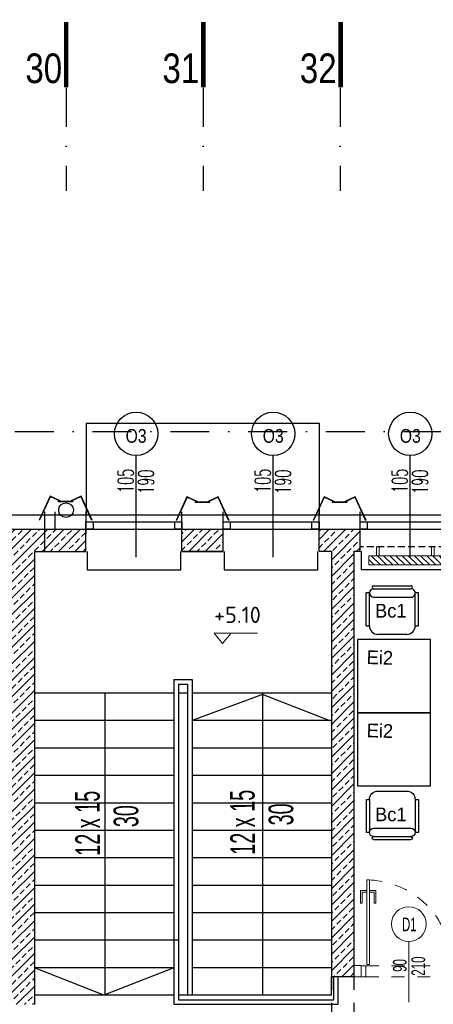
# Model space of a CAD drawing. Header units: millimetres. Extents: x 14495 to 271441, y -21035 to 2232.
# Tile 38 of 227: x 87096 to 87549, y -9360 to -8284. Entities that reach past the tile are written whole.
import ezdxf
from ezdxf.enums import TextEntityAlignment as Align

# ---------------------------------------------------------------- set-up
doc = ezdxf.new("R2010")
doc.units = ezdxf.units.MM
for name, pattern in [('DASHDOT', [1, 0.5, -0.25, 0, -0.25]), ('DASHED', [28.222222, 14.111111, -14.111111]), ('HIDDENX2', [0.75, 0.5, -0.25])]:
    doc.linetypes.add(name, pattern=pattern)
for name, color, linetype in [('-- TECH  SYMBOLE', 1, 'Continuous'), ('-- TECH WYPOSAŻENIE', 2, 'Continuous'), ('_1_cienkie', 251, 'Continuous'), ('_A_widok', 1, 'Continuous'), ('a-bloki-drzwi', 52, 'Continuous'), ('a-cienka', 8, 'Continuous'), ('A_bloki-drzwi', 1, 'Continuous'), ('A_BLOKI_KÓŁKO', 1, 'Continuous'), ('A_BLOKI_OPIS', 1, 'Continuous'), ('A_grzejniki', 34, 'Continuous'), ('a_HATCH', 9, 'Continuous'), ('A_KOTA', 7, 'Continuous'), ('A_L przerywana', 251, 'HIDDENX2'), ('A_L_PRZEK', 3, 'Continuous'), ('A_L_WIDOK', 1, 'Continuous'), ('A_Lwidok', 1, 'Continuous'), ('A_okładzina HPL', 37, 'Continuous'), ('A_opis', 1, 'Continuous'), ('A_OSIE', 252, 'DASHDOT'), ('A_PROJEKTOWANE', 3, 'Continuous'), ('A_SC_DZIAlOWE', 4, 'Continuous'), ('TECH Meble', 1, 'Continuous')]:
    doc.layers.add(name, color=color, linetype=linetype)
for name, color, linetype, lineweight in [('0-c.o.-grzejniki', 34, 'Continuous', 9), ('A_KOTY', 42, 'Continuous', 20), ('A_Stolarka_drzwi', 1, 'Continuous', 9), ('M_drzwi', 1, 'Continuous', 5)]:
    doc.layers.add(name, color=color, linetype=linetype, lineweight=lineweight)
doc.styles.add('arial-tab', font='arial.ttf')
doc.styles.add('arialce', font='ARIALN.TTF')
doc.styles.add('AVAL', font='txt')
doc.styles.add('cent', font='swissel.ttf')
doc.styles.add('cg', font='GOTHIC.TTF')
doc.styles.add('iso', font='isocpeur.ttf', dxfattribs={"width": 1.2})
doc.styles.add('ROMANS', font='romans', dxfattribs={"width": 0.6})

# ---------------------------------------------------------------- blocks, each defined once
blk = doc.blocks.new('KOTA')
for p, q in [((0, 0), (-11.8, 14.2)), ((-11.8, 14.2), (16.2, 14.2)), ((0, 0), (11.8, 14.2)), ((16.2, 14.2), (48.6, 14.2))]:
    blk.add_line(p, q)
at = {"layer": 'A_KOTA', "color": 6, "style": 'AVAL'}
blk.add_attdef('%%P0,00', (-11.3, 18.7), '', height=14.4, dxfattribs=at)
blk = doc.blocks.new('OSS1')
at = {"linetype": 'Continuous', "const_width": 5}
blk.add_lwpolyline([(0, 0), (0, -71.6)], dxfattribs=at)
at = {"style": 'cent'}
blk.add_attdef('01', text='', height=32.4, dxfattribs=at).set_placement((-4.4, -34.4), align=Align.RIGHT)
blk = doc.blocks.new('fghsdx')
at = {"lineweight": 0}
for p, q in [((-37.1, -19.4), (-25.1, 6.6)), ((-36.2, -19.4), (-24.3, 6.3)), ((-14.4, 0.8), (-25.4, 5.9)), ((-14.1, 1.5), (-25.1, 6.6)), ((-16.2, 0.8), (0, 0.8)), ((-16.2, 0.8), (-16.2, 0)), ((-16.2, 0), (0, 0)), ((-14.4, 0.8), (-14.1, 1.5)), ((-2.1, 1.5), (8.9, 6.6)), ((-1.7, 0.8), (-2.1, 1.5)), ((-1.7, 0.8), (9.3, 5.9)), ((0, 0.8), (0, 0)), ((20, -19.4), (8.2, 6.3)), ((20.9, -19.4), (8.9, 6.6)), ((-37.1, -19.4), (-36.2, -19.4)), ((20.9, -19.4), (20, -19.4))]:
    blk.add_line(p, q, dxfattribs=at)
blk = doc.blocks.new('HJTS')
at = {"color": 8}
blk.add_line((0, 0), (0, 111.3), dxfattribs=at)
at = {"layer": 'A_BLOKI_KÓŁKO', "ltscale": 0.04}
blk.add_circle((0, 135), 23.7, dxfattribs=at)
at = {"layer": 'A_BLOKI_OPIS', "style": 'ROMANS'}
for tag, height, width, p in [('O', 20.6, 0.5, (0, 135.7)), ('100', 17.2, 0.6, (-11.5, 86.5)), ('200', 17.2, 0.6, (10.8, 86.5))]:
    blk.add_attdef(tag, text='', height=height, rotation=90, dxfattribs=dict(at, width=width)).set_placement(p, align=Align.MIDDLE)
blk = doc.blocks.new('DRZWI Z OSCIEZNICA NIEOKALAJACA 90')
at = {"linetype": 'DASHED'}
for p, q in [((-12, 5), (-12, 99)), ((0, 5), (0, 99))]:
    blk.add_line(p, q, dxfattribs=at)
at = {"ltscale": 0.05}
blk.add_line((-39.5, 52), (25.6, 52), dxfattribs=at)
for points in [[(-12, 99), (-12, 104), (0, 104), (0, 99)], [(-12, 0), (-12, 5), (0, 5), (0, 0)], [(93.9, 9), (1.4, 9), (1.4, 6), (93.9, 6)]]:
    blk.add_lwpolyline(points, close=True)
for points in [[(82.5, 9), (82.5, 16), (68.5, 16), (68.5, 14), (80.5, 14), (80.5, 9)], [(82.5, 6), (82.5, -1), (68.5, -1), (68.5, 1), (80.5, 1), (80.5, 6)]]:
    blk.add_lwpolyline(points)
at = {"linetype": 'DASHED'}
blk.add_arc((0, 5), 94, 2.4475, 90, dxfattribs=at)
blk = doc.blocks.new('SSCVCFDSS')
blk.add_line((0, 50), (0, 0))
blk.add_circle((0, -19), 19)
at = {"style": 'ROMANS', "text_generation_flag": 4, "width": 0.6}
blk.add_attdef('FD1-8', text='', height=13, rotation=270, dxfattribs=at).set_placement((6.1, 55.2), align=Align.RIGHT)
for tag, p in [('200', (8.2, 25.5)), ('90', (-8.7, 25.5))]:
    blk.add_attdef(tag, text='', height=13, rotation=270, dxfattribs=at).set_placement(p, align=Align.MIDDLE)
blk.add_attdef('AL6C', text='', height=13, dxfattribs=at).set_placement((-0.6, -18.6), align=Align.MIDDLE)
blk = doc.blocks.new('mjkk')
at = {"layer": '0-c.o.-grzejniki'}
h = blk.add_hatch(dxfattribs=at)
h.set_pattern_fill('ANSI31', color=256, scale=1.5, angle=-90.0161, style=0)
h.set_pattern_definition([(-135.016127, (-172292.014, 132455.0023), (-3.36664804, 3.36854379), [])])
h.paths.add_polyline_path([(-10, -80), (0, -80), (0, 0), (-10, 0)])
blk.add_lwpolyline([(-10, -80), (-10, 0), (0, 0), (0, -80)], close=True, dxfattribs=at)
at = {"layer": '0-c.o.-grzejniki', "ltscale": 2}
for points in [[(10, -11.4), (10, -8.3), (0, -8.3), (0, -11.4)], [(10, -68.6), (10, -71.7), (0, -71.7), (0, -68.6)], [(-1.7, -80), (-1.7, -90), (-8.2, -90), (-8.2, -80)]]:
    blk.add_lwpolyline(points, close=True, dxfattribs=at)
blk = doc.blocks.new('K.1.1')
at = {"color": 2}
for p, q in [((-28.5, 9.2), (-28.5, 45.2)), ((-25, 45.2), (-28.5, 45.2)), ((-25, 9.2), (-25, 45.2)), ((-20.4, 53), (20.4, 53)), ((-20.4, 49.8), (20.4, 49.8)), ((25, 9.2), (25, 45.2)), ((28.5, 45.2), (25, 45.2)), ((28.5, 9.2), (28.5, 45.2)), ((-20.4, 40.5), (20.4, 40.5)), ((-28.5, 9.2), (-25, 9.2)), ((-15.8, 0), (15.8, 0)), ((25, 9.2), (28.5, 9.2))]:
    blk.add_line(p, q, dxfattribs=at)
for centre, radius, start, end in [((-20.4, 45.2), 4.62, 90, 270), ((-20.4, 51.4), 1.62, 90, 270), ((20.4, 51.4), 1.62, 270, 90), ((20.4, 45.2), 4.62, 270, 90), ((-15.8, 9.2), 9.23, 180, 270), ((15.8, 9.2), 9.23, 270, 0)]:
    blk.add_arc(centre, radius, start, end, dxfattribs=at)
at = {"style": 'ROMANS', "flags": 1}
for tag, p in [('OPIS', (-154.9, 45.6)), ('WYMIARY', (-154.7, 27.9)), ('PRODUCENT', (-155.3, 9.4)), ('TYP', (-155.3, -12.3))]:
    blk.add_attdef(tag, p, '', height=10, dxfattribs=at)

msp = doc.modelspace()

# ---------------------------------------------------------------- hatches: boundary and pattern name
at = {"layer": 'a_HATCH', "linetype": 'Continuous', "lineweight": 13}
h = msp.add_hatch(dxfattribs=at)
h.set_pattern_fill('ANSI33', color=256, scale=2, style=0)
h.set_pattern_definition([(45, (-6349.884, 75.376), (-8.9802561, 8.9802561), []), (45, (-6340.904, 75.376), (-8.9802561, 8.9802561), [6.35, -3.175])])
h.paths.add_polyline_path([(86925.83, -9109.96), (86917.09, -9109.96), (86917.09, -8864.83), (87087.09, -8864.83), (87087.09, -9109.96), (87045.83, -9109.96), (87045.83, -9134.96), (87087.16, -9134.96), (87087.16, -9360.33), (87112.09, -9360.33), (87112.09, -8864.96), (87168.54, -8864.96), (87168.61, -8840.83), (86823.61, -8839.83), (86823.61, -8864.83), (86892.09, -8864.83), (86892.09, -9134.96), (86925.83, -9134.96)])
h = msp.add_hatch(dxfattribs=at)
h.set_pattern_fill('ANSI33', color=256, scale=2, style=0)
h.set_pattern_definition([(45, (-2446.821, 117.99), (-8.9802561, 8.9802561), []), (45, (-2437.84, 117.99), (-8.9802561, 8.9802561), [6.35, -3.175])])
h.paths.add_polyline_path([(87296.76, -8852.33), (87296.76, -8864.83), (87308.65, -8864.83), (87318.54, -8864.83), (87318.54, -8852.33)])
h.paths.add_polyline_path([(87318.54, -8840.83), (87318.43, -8840.83), (87296.76, -8840.83), (87296.76, -8852.33), (87318.54, -8852.33)])
h.paths.add_polyline_path([(87273.61, -8853.93), (87273.61, -8864.83), (87284.86, -8864.83), (87296.76, -8864.83), (87296.76, -8852.33), (87273.61, -8852.33)])
h.paths.add_polyline_path([(87273.61, -8852.33), (87296.76, -8852.33), (87296.76, -8840.83), (87273.65, -8840.83), (87273.61, -8840.83), (87273.61, -8840.93)])
h = msp.add_hatch(dxfattribs=at)
h.set_pattern_fill('ANSI33', color=256, scale=2, style=0)
h.set_pattern_definition([(45, (-6151.391, 163.46), (-8.9802561, 8.9802561), []), (45, (-6142.41, 163.46), (-8.9802561, 8.9802561), [6.35, -3.175])])
h.paths.add_polyline_path([(87423.61, -8864.83), (87437.09, -8864.83), (87437.09, -9329.96), (87461.76, -9329.96), (87461.76, -8864.83), (87468.54, -8864.83), (87468.54, -8840.83), (87423.61, -8840.83)])

# ---------------------------------------------------------------- linework, layer by layer
at = {"layer": '-- TECH WYPOSAŻENIE', "color": 2}
for points in [[(87545.57, -9041.25), (87545.58, -8961.25), (87465.58, -8961.24), (87465.57, -9041.24)], [(87545.57, -9121.25), (87545.57, -9041.25), (87465.57, -9041.24), (87465.57, -9121.24)]]:
    msp.add_lwpolyline(points, close=True, dxfattribs=at)
at = {"layer": '_1_cienkie', "linetype": 'Continuous', "ltscale": 3}
for p, q in [((87168.68, -8724.83), (87333.61, -8724.83)), ((87168.68, -8724.83), (87168.68, -8824.83)), ((87333.61, -8724.83), (87423.68, -8724.83)), ((87423.68, -8724.83), (87423.68, -8824.83))]:
    msp.add_line(p, q, dxfattribs=at)
at = {"layer": '_1_cienkie'}
for p, q in [((87123.61, -8839.83), (87123.61, -8821.83)), ((87168.61, -8839.83), (87168.61, -8821.83)), ((87168.61, -8839.83), (87168.61, -8821.83)), ((87273.61, -8839.83), (87273.61, -8821.83)), ((87273.61, -8839.83), (87273.61, -8821.83)), ((87273.61, -8839.83), (87273.61, -8821.83)), ((87273.61, -8839.83), (87273.61, -8821.83)), ((87318.61, -8839.83), (87318.61, -8821.83)), ((87318.61, -8839.83), (87318.61, -8821.83)), ((87423.61, -8839.83), (87423.61, -8821.83)), ((87423.61, -8839.83), (87423.61, -8821.83)), ((87468.61, -8839.83), (87468.61, -8821.83)), ((87123.61, -8839.83), (87123.61, -8824.83)), ((87168.54, -8840.83), (87168.61, -8827.83)), ((87168.61, -8839.83), (87168.61, -8824.83)), ((87168.61, -8845.83), (87168.61, -8827.83)), ((87273.61, -8839.83), (87273.61, -8824.83)), ((87273.61, -8840.83), (87273.61, -8824.83)), ((87318.54, -8840.83), (87318.61, -8827.83)), ((87318.61, -8839.83), (87318.61, -8824.83)), ((87318.61, -8845.83), (87318.61, -8827.83)), ((87423.61, -8839.83), (87423.61, -8824.83)), ((87423.61, -8840.83), (87423.61, -8824.83)), ((87468.54, -8840.83), (87468.61, -8827.83)), ((87468.61, -8839.83), (87468.61, -8824.83)), ((87468.61, -8845.83), (87468.61, -8827.83))]:
    msp.add_line(p, q, dxfattribs=at)
at = {"layer": '_1_cienkie', "linetype": 'DASHED'}
for p, q in [((87437.09, -9329.96), (87437.09, -9510.33)), ((87461.76, -9329.96), (87461.76, -9510.33))]:
    msp.add_line(p, q, dxfattribs=at)
at = {"layer": '_A_widok'}
for p, q in [((87168.61, -8824.83), (87273.61, -8824.83)), ((87318.61, -8824.83), (87423.61, -8824.83)), ((87468.61, -8824.83), (87573.61, -8824.83)), ((87264.7, -9005.13), (87264.7, -9359.96)), ((87264.7, -9005.13), (87284.59, -9005.13)), ((87284.59, -9004.99), (87284.59, -9349.96)), ((87284.59, -9005.13), (87284.59, -9220.24)), ((87269.7, -9010.13), (87269.7, -9354.96)), ((87269.7, -9010.13), (87279.59, -9010.13)), ((87279.59, -9010.13), (87279.59, -9349.96)), ((87264.7, -9019.96), (87112.09, -9019.96)), ((87189.09, -9019.96), (87189.09, -9349.96)), ((87279.59, -9019.96), (87269.7, -9019.96)), ((87437.09, -9019.96), (87284.59, -9019.96)), ((87361.59, -9019.96), (87361.59, -9349.96)), ((87264.7, -9049.96), (87112.09, -9049.96)), ((87437.09, -9049.96), (87284.59, -9049.96)), ((87264.7, -9079.96), (87112.09, -9079.96)), ((87437.09, -9079.96), (87284.59, -9079.96)), ((87264.7, -9109.96), (87112.09, -9109.96)), ((87437.09, -9109.96), (87284.59, -9109.96)), ((87264.7, -9139.96), (87112.09, -9139.96)), ((87437.09, -9139.96), (87284.59, -9139.96)), ((87264.7, -9169.96), (87112.09, -9169.96)), ((87437.09, -9169.96), (87284.59, -9169.96)), ((87264.7, -9199.96), (87112.09, -9199.96)), ((87437.09, -9199.96), (87284.59, -9199.96)), ((87264.7, -9229.96), (87112.09, -9229.96)), ((87437.09, -9229.96), (87284.59, -9229.96)), ((87264.7, -9259.96), (87112.09, -9259.96)), ((87437.09, -9259.96), (87284.59, -9259.96)), ((87269.7, -9289.96), (87112.09, -9289.96)), ((87437.09, -9289.96), (87284.59, -9289.96)), ((87264.7, -9319.96), (87112.09, -9319.96)), ((87437.09, -9319.96), (87284.59, -9319.96)), ((87437.09, -9349.96), (87437.09, -9329.96)), ((87439.65, -9354.96), (87439.65, -9329.96)), ((87444.65, -9359.96), (87444.65, -9329.96)), ((87264.7, -9349.96), (87112.09, -9349.96)), ((87437.09, -9349.96), (87269.7, -9349.96)), ((87264.7, -9359.96), (87437.09, -9359.96)), ((87269.7, -9354.96), (87437.09, -9354.96)), ((87437.09, -9354.96), (87439.65, -9354.96)), ((87437.09, -9359.96), (87444.65, -9359.96))]:
    msp.add_line(p, q, dxfattribs=at)
for points in [[(87434.76, -9049.96), (87361.59, -9021.32), (87284.59, -9049.96)], [(87264.7, -9319.96), (87188.09, -9349.96), (87112.09, -9319.96)]]:
    msp.add_lwpolyline(points, dxfattribs=at)
at = {"layer": 'a-cienka'}
for p, q in [((87134.76, -8840.83), (87134.76, -8821.83)), ((86521.26, -8824.83), (87168.61, -8824.83)), ((87123.61, -8824.83), (87168.61, -8824.83)), ((87273.61, -8824.83), (87318.61, -8824.83)), ((87423.61, -8824.83), (87468.61, -8824.83))]:
    msp.add_line(p, q, dxfattribs=at)
at = {"layer": 'A_bloki-drzwi'}
for p, q in [((87168.54, -8832.83), (87273.54, -8832.83)), ((87318.54, -8832.83), (87423.54, -8832.83)), ((87468.54, -8832.83), (87573.54, -8832.83)), ((87168.54, -8840.83), (87273.54, -8840.83)), ((87318.54, -8840.83), (87423.54, -8840.83)), ((87468.54, -8840.83), (87573.54, -8840.83))]:
    msp.add_line(p, q, dxfattribs=at)
for points in [[(87168.54, -8832.83), (87176.41, -8832.83), (87176.41, -8840.83), (87168.54, -8840.83)], [(87265.74, -8832.83), (87273.61, -8832.83), (87273.61, -8840.83), (87265.74, -8840.83)], [(87318.54, -8832.83), (87326.41, -8832.83), (87326.41, -8840.83), (87318.54, -8840.83)], [(87415.74, -8832.83), (87423.61, -8832.83), (87423.61, -8840.83), (87415.74, -8840.83)], [(87468.54, -8832.83), (87476.41, -8832.83), (87476.41, -8840.83), (87468.54, -8840.83)]]:
    msp.add_lwpolyline(points, close=True, dxfattribs=at)
at = {"layer": 'A_L przerywana', "ltscale": 15}
msp.add_line((87573.54, -8859.83), (87468.54, -8859.83), dxfattribs=at)
at = {"layer": 'A_L_PRZEK'}
msp.add_line((87461.76, -9329.96), (87437.09, -9329.96), dxfattribs=at)
at = {"layer": 'A_L_WIDOK'}
msp.add_circle((87146.76, -8819.91), 8, dxfattribs=at)
at = {"layer": 'A_Lwidok'}
for points in [[(87169.78, -8864.96), (87169.78, -8884.96), (87272.28, -8884.96), (87272.28, -8864.96)], [(87319.78, -8864.96), (87319.78, -8884.96), (87422.28, -8884.96), (87422.28, -8864.96)], [(87469.7, -8864.83), (87469.7, -8884.83), (87572.2, -8884.83), (87572.2, -8864.83)]]:
    msp.add_lwpolyline(points, dxfattribs=at)
at = {"layer": 'A_OSIE', "ltscale": 85}
for p, q in [((87146.76, -8358.43), (87146.76, -8470.84)), ((87296.76, -8358.43), (87296.76, -8470.84)), ((87446.76, -8358.43), (87446.76, -8470.84)), ((86324.84, -8733.86), (88250.92, -8733.86))]:
    msp.add_line(p, q, dxfattribs=at)
at = {"layer": 'A_PROJEKTOWANE'}
for p, q in [((86535.26, -8840.83), (87168.54, -8840.83)), ((87123.61, -8864.83), (87123.61, -8839.83)), ((87123.61, -8853.83), (87123.61, -8839.83)), ((87123.61, -8864.83), (87123.61, -8839.83)), ((87123.61, -8864.83), (87123.61, -8839.83)), ((87123.61, -8864.83), (87123.61, -8839.83)), ((87123.61, -8840.83), (87168.54, -8840.83)), ((87123.61, -8840.83), (87168.61, -8840.83)), ((87123.61, -8840.83), (87168.61, -8840.83)), ((87168.54, -8864.83), (87168.54, -8839.83)), ((87168.54, -8864.83), (87168.54, -8839.83)), ((87168.54, -8864.83), (87168.54, -8839.83)), ((87168.54, -8864.83), (87168.54, -8839.83)), ((87273.61, -8853.83), (87273.61, -8839.83)), ((87273.61, -8864.83), (87273.61, -8839.83)), ((87273.61, -8864.83), (87273.61, -8839.83)), ((87273.61, -8864.83), (87273.61, -8839.83)), ((87273.61, -8853.83), (87273.61, -8839.83)), ((87273.61, -8864.83), (87273.61, -8839.83)), ((87273.61, -8864.83), (87273.61, -8839.83)), ((87273.61, -8864.83), (87273.61, -8839.83)), ((87273.61, -8864.83), (87273.61, -8839.83)), ((87273.61, -8864.83), (87273.61, -8839.83)), ((87273.61, -8840.83), (87318.54, -8840.83)), ((87273.61, -8840.83), (87318.61, -8840.83)), ((87273.61, -8840.83), (87318.61, -8840.83)), ((87273.61, -8840.83), (87318.54, -8840.83)), ((87318.54, -8864.83), (87318.54, -8839.83)), ((87318.54, -8864.83), (87318.54, -8839.83)), ((87318.54, -8864.83), (87318.54, -8839.83)), ((87318.54, -8864.83), (87318.54, -8839.83)), ((87423.61, -8864.83), (87423.61, -8839.83)), ((87423.61, -8853.83), (87423.61, -8839.83)), ((87423.61, -8864.83), (87423.61, -8839.83)), ((87423.61, -8864.83), (87423.61, -8839.83)), ((87423.61, -8864.83), (87423.61, -8839.83)), ((87423.61, -8864.83), (87423.61, -8839.83)), ((87423.61, -8840.83), (87468.54, -8840.83)), ((87423.61, -8840.83), (87468.61, -8840.83)), ((87423.61, -8840.83), (87468.61, -8840.83)), ((87468.54, -8864.83), (87468.54, -8839.83)), ((87468.54, -8864.83), (87468.54, -8839.83)), ((87468.54, -8864.83), (87468.54, -8839.83)), ((87112.09, -8864.96), (87168.54, -8864.96)), ((87112.09, -8864.96), (87112.09, -9360.33)), ((87273.61, -8864.83), (87284.76, -8864.83)), ((87273.61, -8864.83), (87318.54, -8864.83)), ((87273.61, -8864.83), (87318.54, -8864.83)), ((87273.61, -8864.83), (87318.54, -8864.83)), ((87273.61, -8864.96), (87318.54, -8864.96)), ((87273.61, -8864.96), (87318.54, -8864.96)), ((87308.76, -8864.83), (87318.54, -8864.83)), ((87423.61, -8864.83), (87434.76, -8864.83)), ((87423.61, -8864.83), (87437.09, -8864.83)), ((87423.61, -8864.83), (87437.09, -8864.83)), ((87437.09, -8864.83), (87437.09, -9329.96)), ((87461.76, -8864.83), (87461.76, -9329.96)), ((87461.76, -8864.83), (87468.54, -8864.83)), ((87461.76, -8864.83), (87468.54, -8864.83))]:
    msp.add_line(p, q, dxfattribs=at)
at = {"layer": 'A_SC_DZIAlOWE', "color": 4, "linetype": 'Continuous', "lineweight": 0}
msp.add_lwpolyline([(87461.76, -9329.96), (87469.76, -9329.96), (87469.76, -9317.46), (87461.76, -9317.46)], close=True, dxfattribs=at)

# ---------------------------------------------------------------- block references
at = {"layer": 'a-bloki-drzwi'}
ref = msp.add_blockref('HJTS', (87223.45, -8871.45), dxfattribs=at)
ref.add_attrib('O', 'O3', dxfattribs={"layer": 'A_BLOKI_OPIS', "extrusion": (0, 0, -1), "height": 15, "style": 'arialce', "text_generation_flag": 2}).set_placement((-87223.4, -8738.73), align=Align.MIDDLE)
ref.add_attrib('100', '105', dxfattribs={"layer": 'A_BLOKI_OPIS', "extrusion": (0, 0, -1), "height": 17.16, "rotation": 90, "style": 'ROMANS', "text_generation_flag": 4, "width": 0.6}).set_placement((-87211.95, -8787.85), align=Align.MIDDLE)
ref.add_attrib('200', '190', dxfattribs={"layer": 'A_BLOKI_OPIS', "extrusion": (0, 0, -1), "height": 17.16, "rotation": 90, "style": 'ROMANS', "text_generation_flag": 4, "width": 0.6}).set_placement((-87234.21, -8788.83), align=Align.MIDDLE)
ref = msp.add_blockref('HJTS', (87373.45, -8871.45), dxfattribs=at)
ref.add_attrib('O', 'O3', dxfattribs={"layer": 'A_BLOKI_OPIS', "extrusion": (0, 0, -1), "height": 15, "style": 'arialce', "text_generation_flag": 2}).set_placement((-87373.4, -8738.73), align=Align.MIDDLE)
ref.add_attrib('100', '105', dxfattribs={"layer": 'A_BLOKI_OPIS', "extrusion": (0, 0, -1), "height": 17.16, "rotation": 90, "style": 'ROMANS', "text_generation_flag": 4, "width": 0.6}).set_placement((-87361.95, -8787.85), align=Align.MIDDLE)
ref.add_attrib('200', '190', dxfattribs={"layer": 'A_BLOKI_OPIS', "extrusion": (0, 0, -1), "height": 17.16, "rotation": 90, "style": 'ROMANS', "text_generation_flag": 4, "width": 0.6}).set_placement((-87384.21, -8788.83), align=Align.MIDDLE)
ref = msp.add_blockref('HJTS', (87523.45, -8871.45), dxfattribs=at)
ref.add_attrib('O', 'O3', dxfattribs={"layer": 'A_BLOKI_OPIS', "extrusion": (0, 0, -1), "height": 15, "style": 'arialce', "text_generation_flag": 2}).set_placement((-87523.4, -8738.73), align=Align.MIDDLE)
ref.add_attrib('100', '105', dxfattribs={"layer": 'A_BLOKI_OPIS', "extrusion": (0, 0, -1), "height": 17.16, "rotation": 90, "style": 'ROMANS', "text_generation_flag": 4, "width": 0.6}).set_placement((-87511.95, -8787.85), align=Align.MIDDLE)
ref.add_attrib('200', '190', dxfattribs={"layer": 'A_BLOKI_OPIS', "extrusion": (0, 0, -1), "height": 17.16, "rotation": 90, "style": 'ROMANS', "text_generation_flag": 4, "width": 0.6}).set_placement((-87534.21, -8788.83), align=Align.MIDDLE)
at = {"layer": 'A_grzejniki', "linetype": 'Continuous', "lineweight": 13, "rotation": 90}
msp.add_blockref('mjkk', (87478.01, -8869.82), dxfattribs=at)
at = {"layer": 'A_KOTY'}
ref = msp.add_blockref('KOTA', (87318.06, -8965.7), dxfattribs=dict(at, xscale=0.7875, yscale=0.7875, zscale=0.7875))
ref.add_attrib('001', '+5.10', dxfattribs={"layer": '0', "lineweight": -3, "height": 17.719, "style": 'iso'}).set_placement((87334.28, -8943.16), align=Align.CENTER)
at = {"layer": 'A_okładzina HPL', "lineweight": 0}
for p in [(87154.31, -8810.93), (87304.19, -8811.43), (87454.19, -8811.43)]:
    msp.add_blockref('fghsdx', p, dxfattribs=at)
at = {"layer": 'A_OSIE'}
ref = msp.add_blockref('OSS1', (87146.88, -8286.37), dxfattribs=at)
ref.add_attrib('01', '30', dxfattribs={"layer": '0', "height": 32.4, "style": 'cent', "width": 0.8}).set_placement((87142.49, -8320.77), align=Align.TOP_RIGHT)
ref = msp.add_blockref('OSS1', (87296.88, -8286.37), dxfattribs=at)
ref.add_attrib('01', '31', dxfattribs={"layer": '0', "height": 32.4, "style": 'cent', "width": 0.8}).set_placement((87292.49, -8320.77), align=Align.TOP_RIGHT)
ref = msp.add_blockref('OSS1', (87447.21, -8286.37), dxfattribs=at)
ref.add_attrib('01', '32', dxfattribs={"layer": '0', "height": 32.4, "style": 'cent', "width": 0.8}).set_placement((87442.82, -8320.77), align=Align.TOP_RIGHT)
at = {"layer": 'A_Stolarka_drzwi', "xscale": -1, "rotation": 270.0000000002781}
msp.add_blockref('DRZWI Z OSCIEZNICA NIEOKALAJACA 90', (87469.76, -9317.96), dxfattribs=at)
at = {"layer": 'M_drzwi'}
ref = msp.add_blockref('SSCVCFDSS', (87521.76, -9291.26), dxfattribs=dict(at, rotation=179.9999999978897))
ref.add_attrib('90', '210', dxfattribs={"layer": '0', "height": 15, "rotation": 270, "style": 'cent', "text_generation_flag": 6, "width": 0.6}).set_placement((87532.14, -9318.24), align=Align.MIDDLE)
ref.add_attrib('200', '90', dxfattribs={"layer": '0', "height": 15, "rotation": 270, "style": 'cent', "text_generation_flag": 6, "width": 0.6}).set_placement((87511.92, -9317.49), align=Align.MIDDLE)
ref.add_attrib('AL6C', 'D1', dxfattribs={"layer": '0', "height": 15, "style": 'arial-tab', "width": 0.6}).set_placement((87522.31, -9272.62), align=Align.MIDDLE)
at = {"layer": 'TECH Meble', "rotation": 359.9971703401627}
msp.add_blockref('K.1.1', (87503.74, -8955.59), dxfattribs=at)
at = {"layer": 'TECH Meble', "xscale": -1, "rotation": 179.9971703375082}
msp.add_blockref('K.1.1', (87503.73, -9126.89), dxfattribs=at)

# ---------------------------------------------------------------- texts
at = {"layer": '-- TECH  SYMBOLE', "color": 1, "style": 'cg'}
for s, rotation, p in [('Bc1', 359.99717, (87484.84, -8937.31)), ('Ei2', 358.09474, (87475.43, -8988)), ('Ei2', 358.09474, (87475.43, -9068)), ('Bc1', 359.99717, (87484.83, -9159.89))]:
    msp.add_text(s, height=15, rotation=rotation, dxfattribs=at).set_placement(p)
at = {"layer": 'A_opis', "ltscale": 0.7, "char_height": 27, "width": 351.2712, "attachment_point": 1, "rotation": 90.40987, "style": 'arialce'}
for s, insert in [('{\\W0.7;12 x 15}', (87157.02, -9197.72)), ('{\\W0.7;12 x 15}', (87326.57, -9196.65)), ('{\\W0.7;30}', (87198.9, -9166.46)), ('{\\W0.7;30}', (87368.46, -9164.55))]:
    msp.add_mtext(s, dxfattribs=dict(at, insert=insert))

doc.saveas('drawing.dxf')
